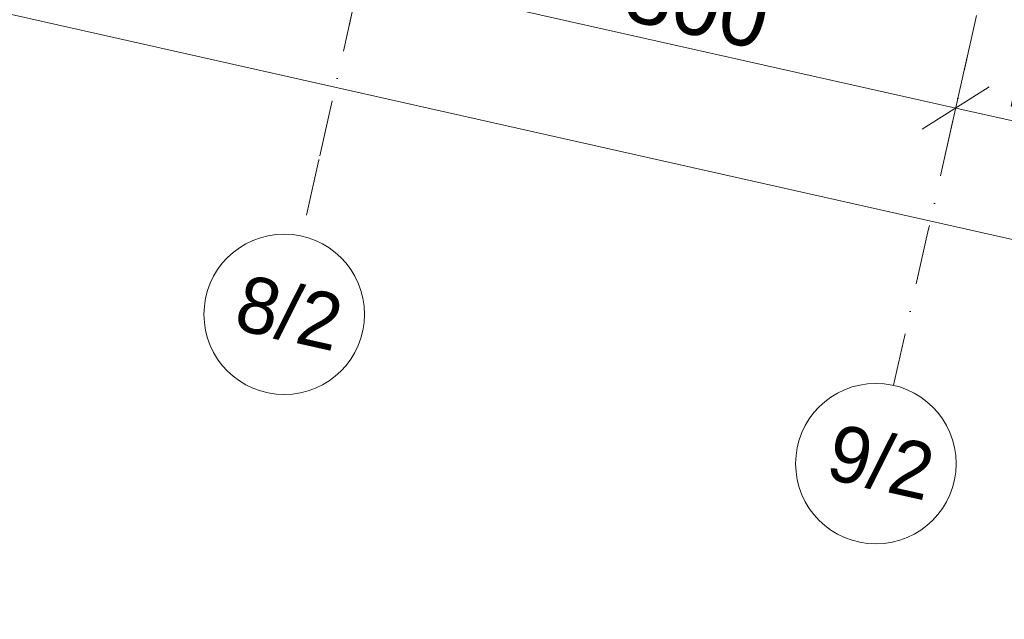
# Model space of a CAD drawing. Header units: millimetres. Extents: x -7218511 to -6645009, y 6003432 to 6221853.
# Tile 136 of 147: x -7163581 to -7157448, y 6122191 to 6125928. Entities that reach past the tile are written whole.
import ezdxf
from ezdxf.enums import TextEntityAlignment as Align

# ---------------------------------------------------------------- set-up
doc = ezdxf.new("R2010")
doc.units = ezdxf.units.MM
doc.header["$MEASUREMENT"] = 0
doc.linetypes.add('Штрихпунктирная', pattern=[670.277762, 352.777767, -176.388884, 0, -141.111112])
doc.layers.add('АР-Чертеж-Оси_Осевые размеры.АР', color=7, linetype='Continuous')
doc.layers.add('АР-Чертеж-Оси_Осевые размеры.АР_Ном._пера__1', color=7, linetype='Continuous', lineweight=0)
doc.layers.add('АР-Чертеж-Оси_Осевые размеры.АР_Ном._пера__120', color=7, linetype='Continuous', lineweight=0)
doc.styles.add('РЎР“Р•РќР•Р\xa0Р\x98Р\xa0_РЎРўР\x98Р›Р¬_4', font='GOTHIC.TTF')
doc.dimstyles.new('СГЕНЕРИР_СТИЛЬ__8', dxfattribs={"dimtxt": 400, "dimasz": 332.5, "dimexe": 0.18, "dimexo": 0.0625, "dimgap": 0, "dimtad": 1, "dimdec": 0, "dimzin": 0, "dimdsep": 46, "dimtxsty": 'РЎР“Р•РќР•Р\xa0Р\x98Р\xa0_РЎРўР\x98Р›Р¬_4', "dimblk": 'ARROWHEAD_6', "dimblk1": 'ARROWHEAD_6', "dimblk2": 'ARROWHEAD_6', "dimcen": 0.09, "dimse1": 1, "dimse2": 1, "dimclrd": 7, "dimclre": 7, "dimclrt": 7, "dimazin": 0, "dimtfac": 1, "dimtdec": 4, "dimtmove": 0, "dimatfit": 3, "dimfxl": 1, "dimtolj": 1, "dimtzin": 0, "dimarcsym": 0})

# ---------------------------------------------------------------- blocks, each defined once
blk = doc.blocks.new('Стандартный Маркер Сетки[14]_3', base_point=(-7156826.9, 6146828.2))
at = {"layer": 'АР-Чертеж-Оси_Осевые размеры.АР_Ном._пера__120', "color": 7, "linetype": 'Штрихпунктирная', "lineweight": 0}
for p, q in [((-7156933.5, 6146353.6), (-7161717.2, 6125054.2)), ((-7161717.2, 6125054.2), (-7161823.8, 6124579.6))]:
    blk.add_line(p, q, dxfattribs=at)
at = {"layer": 'АР-Чертеж-Оси_Осевые размеры.АР_Ном._пера__120', "color": 7, "linetype": 'Continuous', "lineweight": 0}
blk.add_circle((-7161933.4, 6124091.7), 500, dxfattribs=at)
at = {"layer": 'АР-Чертеж-Оси_Осевые размеры.АР_Ном._пера__120', "color": 7, "linetype": 'Штрихпунктирная', "lineweight": 0}
blk.add_point((-7161717.2, 6125054.2), dxfattribs=at)
blk.add_point((-7161717.2, 6125054.2), dxfattribs=at)
at = {"layer": 'АР-Чертеж-Оси_Осевые размеры.АР_Ном._пера__120', "color": 7, "lineweight": 0, "style": 'РЎР“Р•РќР•Р\xa0Р\x98Р\xa0_РЎРўР\x98Р›Р¬_4'}
blk.add_attdef('AC_MarkerText_1', text='', height=350, rotation=347.34172, dxfattribs=at).set_placement((-7161863.5, 6124272.8), align=Align.TOP_CENTER)
blk = doc.blocks.new('Стандартный Маркер Сетки[23]_3', base_point=(-7153141.2, 6145897.9))
at = {"layer": 'АР-Чертеж-Оси_Осевые размеры.АР_Ном._пера__120', "color": 7, "linetype": 'Штрихпунктирная', "lineweight": 0}
for p, q in [((-7153360.3, 6144922.2), (-7157919, 6124625)), ((-7157919, 6124625), (-7158138.1, 6123649.3))]:
    blk.add_line(p, q, dxfattribs=at)
at = {"layer": 'АР-Чертеж-Оси_Осевые размеры.АР_Ном._пера__120', "color": 7, "linetype": 'Continuous', "lineweight": 0}
blk.add_circle((-7158247.7, 6123161.5), 500, dxfattribs=at)
at = {"layer": 'АР-Чертеж-Оси_Осевые размеры.АР_Ном._пера__120', "color": 7, "linetype": 'Штрихпунктирная', "lineweight": 0}
blk.add_point((-7157919, 6124625), dxfattribs=at)
blk.add_point((-7157919, 6124625), dxfattribs=at)
at = {"layer": 'АР-Чертеж-Оси_Осевые размеры.АР_Ном._пера__120', "color": 7, "lineweight": 0, "style": 'РЎР“Р•РќР•Р\xa0Р\x98Р\xa0_РЎРўР\x98Р›Р¬_4'}
blk.add_attdef('AC_MarkerText_1', text='', height=350, rotation=347.34172, dxfattribs=at).set_placement((-7158177.7, 6123342.5), align=Align.TOP_CENTER)
blk = doc.blocks.new('Стандартный Маркер Сетки[43]_3', base_point=(-7156826.9, 6146828.2))
at = {"layer": 'АР-Чертеж-Оси_Осевые размеры.АР_Ном._пера__120', "color": 7, "linetype": 'Штрихпунктирная', "lineweight": 0}
for p, q in [((-7156933.5, 6146353.6), (-7161717.2, 6125054.2)), ((-7161717.2, 6125054.2), (-7161823.8, 6124579.6))]:
    blk.add_line(p, q, dxfattribs=at)
at = {"layer": 'АР-Чертеж-Оси_Осевые размеры.АР_Ном._пера__120', "color": 7, "linetype": 'Continuous', "lineweight": 0}
blk.add_circle((-7161933.4, 6124091.7), 500, dxfattribs=at)
at = {"layer": 'АР-Чертеж-Оси_Осевые размеры.АР_Ном._пера__120', "color": 7, "linetype": 'Штрихпунктирная', "lineweight": 0}
blk.add_point((-7161717.2, 6125054.2), dxfattribs=at)
blk.add_point((-7161717.2, 6125054.2), dxfattribs=at)
at = {"layer": 'АР-Чертеж-Оси_Осевые размеры.АР_Ном._пера__120', "color": 7, "lineweight": 0, "style": 'РЎР“Р•РќР•Р\xa0Р\x98Р\xa0_РЎРўР\x98Р›Р¬_4'}
blk.add_attdef('AC_MarkerText_1', text='', height=350, rotation=347.34172, dxfattribs=at).set_placement((-7161863.5, 6124272.8), align=Align.TOP_CENTER)
blk = doc.blocks.new('Стандартный Маркер Сетки[52]_3', base_point=(-7153141.2, 6145897.9))
at = {"layer": 'АР-Чертеж-Оси_Осевые размеры.АР_Ном._пера__120', "color": 7, "linetype": 'Штрихпунктирная', "lineweight": 0}
for p, q in [((-7153360.3, 6144922.2), (-7157919, 6124625)), ((-7157919, 6124625), (-7158138.1, 6123649.3))]:
    blk.add_line(p, q, dxfattribs=at)
at = {"layer": 'АР-Чертеж-Оси_Осевые размеры.АР_Ном._пера__120', "color": 7, "linetype": 'Continuous', "lineweight": 0}
blk.add_circle((-7158247.7, 6123161.5), 500, dxfattribs=at)
at = {"layer": 'АР-Чертеж-Оси_Осевые размеры.АР_Ном._пера__120', "color": 7, "linetype": 'Штрихпунктирная', "lineweight": 0}
blk.add_point((-7157919, 6124625), dxfattribs=at)
blk.add_point((-7157919, 6124625), dxfattribs=at)
at = {"layer": 'АР-Чертеж-Оси_Осевые размеры.АР_Ном._пера__120', "color": 7, "lineweight": 0, "style": 'РЎР“Р•РќР•Р\xa0Р\x98Р\xa0_РЎРўР\x98Р›Р¬_4'}
blk.add_attdef('AC_MarkerText_1', text='', height=350, rotation=347.34172, dxfattribs=at).set_placement((-7158177.7, 6123342.5), align=Align.TOP_CENTER)
blk = doc.blocks.new('*D533', base_point=(-6566190.3, 6562677.8))
at = {"layer": 'АР-Чертеж-Оси_Осевые размеры.АР_Ном._пера__1', "color": 7, "linetype": 'Continuous', "lineweight": 0, "transparency": 16777216}
for p, q in [((-7172122.1, 6128605), (-7168765.7, 6127851.1)), ((-7168837.6, 6127531), (-7168693.7, 6128171.3)), ((-7168556.6, 6127983.5), (-7168974.7, 6127718.7)), ((-7168765.7, 6127851.1), (-7165311.7, 6127075.4)), ((-7165383.6, 6126755.2), (-7165239.8, 6127395.5)), ((-7165102.6, 6127207.8), (-7165520.8, 6126943)), ((-7165311.7, 6127075.4), (-7161457.7, 6126209.8))]:
    blk.add_line(p, q, dxfattribs=at)
at = {"layer": 'АР-Чертеж-Оси_Осевые размеры.АР_Ном._пера__1', "color": 7, "lineweight": 0, "transparency": 16777216, "insert": (-7167708.9, 6127695.8), "char_height": 400, "attachment_point": 7, "rotation": 347.34172, "style": 'РЎР“Р•РќР•Р\xa0Р\x98Р\xa0_РЎРўР\x98Р›Р¬_4'}
blk.add_mtext('\\A1;{\\pql;\\fCentury Gothic|b0|i0|c204|p0;\\W1.000000;3\xa0540}', dxfattribs=at)
blk = doc.blocks.new('ARROWHEAD_6')
at = {"color": 0, "linetype": 'Continuous', "lineweight": 0}
for p, q in [((-0.5, -0.5), (0.5, 0.5)), ((0, 0), (-1, 0))]:
    blk.add_line(p, q, dxfattribs=at)
blk = doc.blocks.new('*D534', base_point=(-6566190.3, 6562677.8))
at = {"layer": 'АР-Чертеж-Оси_Осевые размеры.АР_Ном._пера__1', "color": 7, "linetype": 'Continuous', "lineweight": 0, "transparency": 16777216}
for p, q in [((-7165383.6, 6126755.2), (-7165239.8, 6127395.5)), ((-7165102.6, 6127207.8), (-7165520.8, 6126943)), ((-7165311.7, 6127075.4), (-7161457.7, 6126209.8)), ((-7161529.6, 6125889.6), (-7161385.8, 6126529.9)), ((-7161248.6, 6126342.2), (-7161666.8, 6126077.4)), ((-7161457.7, 6126209.8), (-7157750.1, 6125377.1))]:
    blk.add_line(p, q, dxfattribs=at)
at = {"layer": 'АР-Чертеж-Оси_Осевые размеры.АР_Ном._пера__1', "color": 7, "lineweight": 0, "transparency": 16777216, "insert": (-7164055, 6126875.1), "char_height": 400, "attachment_point": 7, "rotation": 347.34172, "style": 'РЎР“Р•РќР•Р\xa0Р\x98Р\xa0_РЎРўР\x98Р›Р¬_4'}
blk.add_mtext('\\A1;{\\pql;\\fCentury Gothic|b0|i0|c204|p0;\\W1.000000;3\xa0950}', dxfattribs=at)
blk = doc.blocks.new('*D535', base_point=(-6566190.3, 6562677.8))
at = {"layer": 'АР-Чертеж-Оси_Осевые размеры.АР_Ном._пера__1', "color": 7, "linetype": 'Continuous', "lineweight": 0, "transparency": 16777216}
for p, q in [((-7161529.6, 6125889.6), (-7161385.8, 6126529.9)), ((-7161248.6, 6126342.2), (-7161666.8, 6126077.4)), ((-7161457.7, 6126209.8), (-7157750.1, 6125377.1)), ((-7157822, 6125056.9), (-7157678.2, 6125697.2)), ((-7157541, 6125509.5), (-7157959.2, 6125244.7))]:
    blk.add_line(p, q, dxfattribs=at)
at = {"layer": 'АР-Чертеж-Оси_Осевые размеры.АР_Ном._пера__1', "color": 7, "lineweight": 0, "transparency": 16777216, "insert": (-7160274.1, 6126026), "char_height": 400, "attachment_point": 7, "rotation": 347.34172, "style": 'РЎР“Р•РќР•Р\xa0Р\x98Р\xa0_РЎРўР\x98Р›Р¬_4'}
blk.add_mtext('\\A1;{\\pql;\\fCentury Gothic|b0|i0|c204|p0;\\W1.000000;3\xa0800}', dxfattribs=at)
blk = doc.blocks.new('*D536', base_point=(-6566190.3, 6562677.8))
at = {"layer": 'АР-Чертеж-Оси_Осевые размеры.АР_Ном._пера__1', "color": 7, "linetype": 'Continuous', "lineweight": 0, "transparency": 16777216}
for p, q in [((-7161457.7, 6126209.8), (-7157750.1, 6125377.1)), ((-7157822, 6125056.9), (-7157678.2, 6125697.2)), ((-7157541, 6125509.5), (-7157959.2, 6125244.7)), ((-7157750.1, 6125377.1), (-7155808.4, 6124941)), ((-7155880.3, 6124620.8), (-7155736.5, 6125261.1)), ((-7155599.3, 6125073.4), (-7156017.5, 6124808.6))]:
    blk.add_line(p, q, dxfattribs=at)
at = {"layer": 'АР-Чертеж-Оси_Осевые размеры.АР_Ном._пера__1', "color": 7, "lineweight": 0, "transparency": 16777216, "insert": (-7157449.5, 6125391.6), "char_height": 400, "attachment_point": 7, "rotation": 347.34172, "style": 'РЎР“Р•РќР•Р\xa0Р\x98Р\xa0_РЎРўР\x98Р›Р¬_4'}
blk.add_mtext('\\A1;{\\pql;\\fCentury Gothic|b0|i0|c204|p0;\\W1.000000;1\xa0990}', dxfattribs=at)
blk = doc.blocks.new('*D537', base_point=(-6566190.3, 6562677.8))
at = {"layer": 'АР-Чертеж-Оси_Осевые размеры.АР_Ном._пера__1', "color": 7, "linetype": 'Continuous', "lineweight": 0, "transparency": 16777216}
for p, q in [((-7157750.1, 6125377.1), (-7155808.4, 6124941)), ((-7155880.3, 6124620.8), (-7155736.5, 6125261.1)), ((-7155599.3, 6125073.4), (-7156017.5, 6124808.6)), ((-7155808.4, 6124941), (-7151330, 6123935.2)), ((-7151401.9, 6123615), (-7151258.1, 6124255.3)), ((-7151120.9, 6124067.6), (-7151539.1, 6123802.8))]:
    blk.add_line(p, q, dxfattribs=at)
at = {"layer": 'АР-Чертеж-Оси_Осевые размеры.АР_Ном._пера__1', "color": 7, "lineweight": 0, "transparency": 16777216, "insert": (-7154239.5, 6124670.6), "char_height": 400, "attachment_point": 7, "rotation": 347.34172, "style": 'РЎР“Р•РќР•Р\xa0Р\x98Р\xa0_РЎРўР\x98Р›Р¬_4'}
blk.add_mtext('\\A1;{\\pql;\\fCentury Gothic|b0|i0|c204|p0;\\W1.000000;4\xa0590}', dxfattribs=at)
blk = doc.blocks.new('*D563', base_point=(-6566190.3, 6562677.8))
at = {"layer": 'АР-Чертеж-Оси_Осевые размеры.АР_Ном._пера__1', "color": 7, "linetype": 'Continuous', "lineweight": 0, "transparency": 16777216}
for p, q in [((-7187100.9, 6131230.3), (-7165469.7, 6126372.1)), ((-7165541.6, 6126051.9), (-7165397.7, 6126692.2)), ((-7165260.6, 6126504.5), (-7165678.7, 6126239.7)), ((-7165469.7, 6126372.1), (-7142677.4, 6121253.1)), ((-7142749.3, 6120932.9), (-7142605.5, 6121573.2)), ((-7142886.5, 6121120.7), (-7142468.3, 6121385.5)), ((-7142677.4, 6121253.1), (-7142421.2, 6121195.5))]:
    blk.add_line(p, q, dxfattribs=at)
at = {"layer": 'АР-Чертеж-Оси_Осевые размеры.АР_Ном._пера__1', "color": 7, "lineweight": 0, "transparency": 16777216, "insert": (-7154896.4, 6124079.4), "char_height": 400, "attachment_point": 7, "rotation": 347.34172, "style": 'РЎР“Р•РќР•Р\xa0Р\x98Р\xa0_РЎРўР\x98Р›Р¬_4'}
blk.add_mtext('\\A1;{\\pql;\\fCentury Gothic|b0|i0|c204|p0;\\W1.000000;23\xa0360}', dxfattribs=at)

msp = doc.modelspace()

# ---------------------------------------------------------------- block references
at = {"layer": 'АР-Чертеж-Оси_Осевые размеры.АР', "color": 8, "linetype": 'Continuous', "lineweight": 15}
for name, p, values in [('Стандартный Маркер Сетки[14]_3', (-7156826.9, 6146828.2), {'AC_MarkerText_1': '8/2'}), ('Стандартный Маркер Сетки[43]_3', (-7156826.9, 6146828.2), {'AC_MarkerText_1': '8/2'}), ('Стандартный Маркер Сетки[23]_3', (-7153141.2, 6145897.9), {'AC_MarkerText_1': '9/2'}), ('Стандартный Маркер Сетки[52]_3', (-7153141.2, 6145897.9), {'AC_MarkerText_1': '9/2'})]:
    msp.add_blockref(name, p, dxfattribs=at).add_auto_attribs(values)

# ---------------------------------------------------------------- dimensions: what is measured, and where the dimension line sits
at = {"layer": 'АР-Чертеж-Оси_Осевые размеры.АР', "color": 7, "linetype": 'Continuous', "lineweight": 0}
for base, p1, p2, picture, middle in [((-7142677.4, 6121253.1), (-7165787.4, 6124957.3), (-7142595.3, 6121618.3), '*D563', (-7154034.6, 6124090.8)), ((-7165311.7, 6127075.4), (-7169135.7, 6126203.7), (-7165787.4, 6124957.3), '*D533', (-7166995.6, 6127740.6)), ((-7161457.7, 6126209.8), (-7165787.4, 6124957.3), (-7161823.8, 6124579.6), '*D534', (-7163341.6, 6126919.9)), ((-7157750.1, 6125377.1), (-7161823.8, 6124579.6), (-7158138.1, 6123649.3), '*D535', (-7159560.8, 6126070.7)), ((-7155808.4, 6124941), (-7158138.1, 6123649.3), (-7156174.7, 6123310.1), '*D536', (-7156736.2, 6125436.3)), ((-7151330, 6123935.2), (-7156174.7, 6123310.1), (-7151696.1, 6122305), '*D537', (-7153526.1, 6124715.4))]:
    dim = msp.add_linear_dim(base=base, p1=p1, p2=p2, angle=347.34172, dimstyle='СГЕНЕРИР_СТИЛЬ__8', dxfattribs=at)
    dim.commit()
    dim.dimension.update_dxf_attribs({"geometry": picture, "text_midpoint": middle, "dimtype": 160, "text_rotation": 347.34172})

doc.saveas('drawing.dxf')
